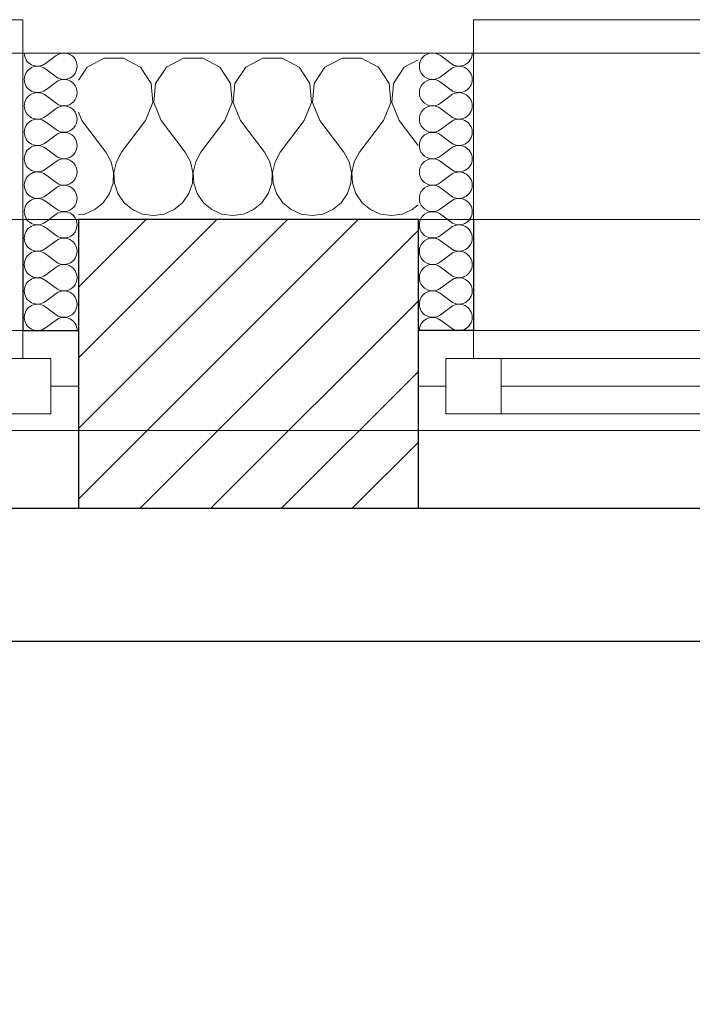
# Model space of a CAD drawing. Header units: millimetres. Extents: x -21056 to 421, y 9759 to 15589.
# Tile 63 of 120: x -3324 to -3263, y 11267 to 11355. Entities that reach past the tile are written whole.
import ezdxf

# ---------------------------------------------------------------- set-up
doc = ezdxf.new("R2010")
doc.units = ezdxf.units.MM
doc.header["$LTSCALE"] = 25
doc.header["$MEASUREMENT"] = 0
doc.linetypes.add('Kropki i Kreski', pattern=[670.277762, 352.777767, -176.388884, 0, -141.111112])
for name, color, linetype in [('Konstrukcja - Siatki mod', 7, 'Continuous'), ('KR_INW', 7, 'Continuous'), ('NAPIS_SODON', 7, 'Continuous'), ('Okna ArchiCADa', 7, 'Continuous')]:
    doc.layers.add(name, color=color, linetype=linetype)
for name, color, linetype, lineweight in [('Konstrukcja - Siatki mod_Nr_pióra__48', 1, 'Continuous', 15), ('KR_INW_Nr_pióra__101', 252, 'Continuous', 5), ('KR_INW_Nr_pióra__102', 3, 'Continuous', 5), ('KR_INW_Nr_pióra__27', 7, 'Continuous', 25), ('KR_INW_Nr_pióra__47', 7, 'Continuous', 15), ('NAPIS_SODON_Nr_pióra__1', 7, 'Continuous', 13), ('NAPIS_SODON_Nr_pióra__121', 255, 'Continuous', 0), ('Okna ArchiCADa_Nr_pióra__27', 7, 'Continuous', 25), ('Okna ArchiCADa_Nr_pióra__61', 3, 'Continuous', 13), ('Okna ArchiCADa_Nr_pióra__64', 3, 'Continuous', 13)]:
    doc.layers.add(name, color=color, linetype=linetype, lineweight=lineweight)

# ---------------------------------------------------------------- blocks, each defined once
blk = doc.blocks.new('Strop_1', base_point=(179225.04, 121523.3))
at = {"layer": 'NAPIS_SODON_Nr_pióra__1', "linetype": 'Continuous', "flags": 128}
blk.add_lwpolyline([(179225.04, 121523.3), (179225.95, 107003.81), (250898.28, 107008.3), (250897.37, 121527.79)], close=True, dxfattribs=at)
blk = doc.blocks.new('Strop_2', base_point=(188316.02, 115154.11))
at = {"layer": 'NAPIS_SODON_Nr_pióra__121', "linetype": 'Continuous', "flags": 128}
blk.add_lwpolyline([(188316.02, 115154.11), (204667.26, 115154.11), (205241.5, 115154.11), (205242.23, 115154.11), (205242.23, 115394.11), (205241.5, 115154.11), (205174.54, 117823.17), (205315.39, 117824.76), (205315.39, 121145.59), (224463.25, 121145.59)], dxfattribs=at)
blk = doc.blocks.new('*X174')
at = {"layer": 'KR_INW_Nr_pióra__102', "linetype": 'Continuous'}
for p, q in [((214527.02, 121670.95), (214511.68, 121662.73)), ((214544.41, 121670.95), (214527.02, 121670.95)), ((214559.75, 121662.73), (214544.41, 121670.95)), ((214598.44, 121670.95), (214583.11, 121662.73)), ((214615.84, 121670.95), (214598.44, 121670.95)), ((214631.17, 121662.73), (214615.84, 121670.95)), ((214669.87, 121670.95), (214654.54, 121662.73)), ((214687.27, 121670.95), (214669.87, 121670.95)), ((214702.6, 121662.73), (214687.27, 121670.95)), ((214741.3, 121670.95), (214725.97, 121662.73)), ((214758.7, 121670.95), (214741.3, 121670.95)), ((214774.03, 121662.73), (214758.7, 121670.95)), ((214809.74, 121669.35), (214797.4, 121662.73)), ((214511.68, 121662.73), (214504, 121651.17)), ((214569.38, 121648.24), (214559.75, 121662.73)), ((214583.11, 121662.73), (214573.48, 121648.24)), ((214640.81, 121648.24), (214631.17, 121662.73)), ((214654.54, 121662.73), (214644.91, 121648.24)), ((214712.23, 121648.24), (214702.6, 121662.73)), ((214725.97, 121662.73), (214716.34, 121648.24)), ((214783.66, 121648.24), (214774.03, 121662.73)), ((214797.4, 121662.73), (214787.77, 121648.24)), ((214571.02, 121630.92), (214569.38, 121648.24)), ((214573.48, 121648.24), (214571.84, 121630.92)), ((214642.45, 121630.92), (214640.81, 121648.24)), ((214644.91, 121648.24), (214643.27, 121630.92)), ((214713.88, 121630.92), (214712.23, 121648.24)), ((214716.34, 121648.24), (214714.69, 121630.92)), ((214785.31, 121630.92), (214783.66, 121648.24)), ((214787.77, 121648.24), (214786.12, 121630.92)), ((214564.29, 121614.88), (214571.02, 121630.92)), ((214571.84, 121630.92), (214578.57, 121614.88)), ((214635.71, 121614.88), (214642.45, 121630.92)), ((214643.27, 121630.92), (214650, 121614.88)), ((214707.14, 121614.88), (214713.88, 121630.92)), ((214714.69, 121630.92), (214721.43, 121614.88)), ((214778.57, 121614.88), (214785.31, 121630.92)), ((214786.12, 121630.92), (214792.86, 121614.88)), ((214504, 121622.36), (214507.14, 121614.88)), ((214507.14, 121614.88), (214528.57, 121586.31)), ((214564.29, 121614.88), (214542.86, 121586.31)), ((214578.57, 121614.88), (214600, 121586.31)), ((214635.71, 121614.88), (214614.29, 121586.31)), ((214650, 121614.88), (214671.43, 121586.31)), ((214707.14, 121614.88), (214685.71, 121586.31)), ((214721.43, 121614.88), (214742.86, 121586.31)), ((214778.57, 121614.88), (214757.14, 121586.31)), ((214792.86, 121614.88), (214809.74, 121592.37)), ((214533.34, 121577.69), (214528.57, 121586.31)), ((214542.86, 121586.31), (214538.09, 121577.69)), ((214604.77, 121577.69), (214600, 121586.31)), ((214614.29, 121586.31), (214609.52, 121577.69)), ((214676.2, 121577.69), (214671.43, 121586.31)), ((214685.71, 121586.31), (214680.95, 121577.69)), ((214747.63, 121577.69), (214742.86, 121586.31)), ((214757.14, 121586.31), (214752.37, 121577.69)), ((214535.57, 121568.09), (214533.34, 121577.69)), ((214538.09, 121577.69), (214535.86, 121568.09)), ((214607, 121568.09), (214604.77, 121577.69)), ((214609.52, 121577.69), (214607.29, 121568.09)), ((214678.43, 121568.09), (214676.2, 121577.69)), ((214680.95, 121577.69), (214678.72, 121568.09)), ((214749.86, 121568.09), (214747.63, 121577.69)), ((214752.37, 121577.69), (214750.14, 121568.09)), ((214535.09, 121558.25), (214535.57, 121568.09)), ((214535.86, 121568.09), (214536.34, 121558.25)), ((214606.52, 121558.25), (214607, 121568.09)), ((214607.29, 121568.09), (214607.76, 121558.25)), ((214677.95, 121558.25), (214678.43, 121568.09)), ((214678.72, 121568.09), (214679.19, 121558.25)), ((214749.38, 121558.25), (214749.86, 121568.09)), ((214750.14, 121568.09), (214750.62, 121558.25)), ((214531.94, 121548.91), (214535.09, 121558.25)), ((214536.34, 121558.25), (214539.48, 121548.91)), ((214603.37, 121548.91), (214606.52, 121558.25)), ((214607.76, 121558.25), (214610.91, 121548.91)), ((214674.8, 121548.91), (214677.95, 121558.25)), ((214679.19, 121558.25), (214682.34, 121548.91)), ((214746.23, 121548.91), (214749.38, 121558.25)), ((214750.62, 121558.25), (214753.77, 121548.91)), ((214526.36, 121540.79), (214531.94, 121548.91)), ((214539.48, 121548.91), (214545.07, 121540.79)), ((214597.79, 121540.79), (214603.37, 121548.91)), ((214610.91, 121548.91), (214616.49, 121540.79)), ((214669.22, 121540.79), (214674.8, 121548.91)), ((214682.34, 121548.91), (214687.92, 121540.79)), ((214740.65, 121540.79), (214746.23, 121548.91)), ((214753.77, 121548.91), (214759.35, 121540.79)), ((214509.76, 121530.53), (214518.78, 121534.5)), ((214518.78, 121534.5), (214526.36, 121540.79)), ((214545.07, 121540.79), (214552.65, 121534.5)), ((214552.65, 121534.5), (214561.67, 121530.53)), ((214581.19, 121530.53), (214590.2, 121534.5)), ((214590.2, 121534.5), (214597.79, 121540.79)), ((214616.49, 121540.79), (214624.08, 121534.5)), ((214624.08, 121534.5), (214633.1, 121530.53)), ((214652.62, 121530.53), (214661.63, 121534.5)), ((214661.63, 121534.5), (214669.22, 121540.79)), ((214687.92, 121540.79), (214695.51, 121534.5)), ((214695.51, 121534.5), (214704.53, 121530.53)), ((214724.05, 121530.53), (214733.06, 121534.5)), ((214733.06, 121534.5), (214740.65, 121540.79)), ((214759.35, 121540.79), (214766.94, 121534.5)), ((214766.94, 121534.5), (214775.95, 121530.53)), ((214795.47, 121530.53), (214804.49, 121534.5)), ((214804.49, 121534.5), (214809.74, 121538.85)), ((214504, 121529.72), (214509.76, 121530.53)), ((214561.67, 121530.53), (214571.43, 121529.17)), ((214571.43, 121529.17), (214581.19, 121530.53)), ((214633.1, 121530.53), (214642.86, 121529.17)), ((214642.86, 121529.17), (214652.62, 121530.53)), ((214704.53, 121530.53), (214714.29, 121529.17)), ((214714.29, 121529.17), (214724.05, 121530.53)), ((214775.95, 121530.53), (214785.71, 121529.17)), ((214785.71, 121529.17), (214795.47, 121530.53))]:
    blk.add_line(p, q, dxfattribs=at)
blk = doc.blocks.new('*X188')
at = {"layer": 'KR_INW_Nr_pióra__102', "linetype": 'Continuous'}
for p, q in [((214829.98, 121673.21), (214839.5, 121666.07)), ((214829.98, 121654.17), (214839.5, 121661.31)), ((214829.98, 121649.4), (214839.5, 121642.26)), ((214829.98, 121630.36), (214839.5, 121637.5)), ((214829.98, 121625.59), (214839.5, 121618.45)), ((214829.98, 121606.55), (214839.5, 121613.69)), ((214829.98, 121601.79), (214839.5, 121594.64)), ((214829.98, 121582.74), (214839.5, 121589.88)), ((214829.98, 121577.98), (214839.5, 121570.83)), ((214829.98, 121558.93), (214839.5, 121566.07)), ((214829.98, 121554.17), (214839.5, 121547.02)), ((214829.98, 121535.12), (214839.5, 121542.26)), ((214829.98, 121530.36), (214839.5, 121523.21)), ((214829.98, 121511.31), (214839.5, 121518.45)), ((214829.98, 121506.55), (214839.5, 121499.4)), ((214829.98, 121487.5), (214839.5, 121494.64)), ((214829.98, 121482.74), (214839.5, 121475.59)), ((214829.98, 121463.69), (214839.5, 121470.83)), ((214829.98, 121458.93), (214839.5, 121451.79)), ((214829.98, 121439.88), (214839.5, 121447.02)), ((214829.98, 121435.12), (214839.5, 121427.98))]:
    blk.add_line(p, q, dxfattribs=at)
for centre, start, end in [((214822.84, 121663.69), 53.1301, 306.8699), ((214846.65, 121675.59), 233.1301, 0), ((214846.65, 121651.79), 0, 126.8699), ((214822.84, 121639.88), 53.1301, 306.8699), ((214846.65, 121651.79), 233.1301, 0), ((214846.65, 121627.98), 0, 126.8699), ((214822.84, 121616.07), 53.1301, 306.8699), ((214846.65, 121627.98), 233.1301, 0), ((214846.65, 121604.17), 0, 126.8699), ((214822.84, 121592.26), 53.1301, 306.8699), ((214846.65, 121604.17), 233.1301, 0), ((214846.65, 121580.36), 0, 126.8699), ((214822.84, 121568.45), 53.1301, 306.8699), ((214846.65, 121580.36), 233.1301, 0), ((214846.65, 121556.55), 0, 126.8699), ((214822.84, 121544.64), 53.1301, 306.8699), ((214846.65, 121556.55), 233.1301, 0), ((214846.65, 121532.74), 0, 126.8699), ((214822.84, 121520.83), 53.1301, 306.8699), ((214846.65, 121532.74), 233.1301, 0), ((214846.65, 121508.93), 0, 126.8699), ((214822.84, 121497.02), 53.1301, 306.8699), ((214846.65, 121508.93), 233.1301, 0), ((214846.65, 121485.12), 0, 126.8699), ((214822.84, 121473.21), 53.1301, 306.8699), ((214846.65, 121485.12), 233.1301, 0), ((214846.65, 121461.31), 0, 126.8699), ((214822.84, 121449.4), 53.1301, 306.8699), ((214846.65, 121461.31), 233.1301, 0), ((214846.65, 121437.5), 0, 126.8699), ((214822.84, 121425.59), 53.1301, 180), ((214846.65, 121437.5), 233.1301, 0)]:
    blk.add_arc(centre, 11.9, start, end, dxfattribs=at)
blk = doc.blocks.new('*X191')
at = {"layer": 'KR_INW_Nr_pióra__102', "linetype": 'Continuous'}
for p, q in [((214483.76, 121673.21), (214474.24, 121666.07)), ((214483.76, 121654.17), (214474.24, 121661.31)), ((214483.76, 121649.4), (214474.24, 121642.26)), ((214483.76, 121630.36), (214474.24, 121637.5)), ((214483.76, 121625.59), (214474.24, 121618.45)), ((214483.76, 121606.55), (214474.24, 121613.69)), ((214483.76, 121601.79), (214474.24, 121594.64)), ((214483.76, 121582.74), (214474.24, 121589.88)), ((214483.76, 121577.98), (214474.24, 121570.83)), ((214483.76, 121558.93), (214474.24, 121566.07)), ((214483.76, 121554.17), (214474.24, 121547.02)), ((214483.76, 121535.12), (214474.24, 121542.26)), ((214483.76, 121530.36), (214474.24, 121523.21)), ((214483.76, 121511.31), (214474.24, 121518.45)), ((214483.76, 121506.55), (214474.24, 121499.4)), ((214483.76, 121487.5), (214474.24, 121494.64)), ((214483.76, 121482.74), (214474.24, 121475.59)), ((214483.76, 121463.69), (214474.24, 121470.83)), ((214483.76, 121458.93), (214474.24, 121451.79)), ((214483.76, 121439.88), (214474.24, 121447.02)), ((214483.76, 121435.12), (214474.24, 121427.98))]:
    blk.add_line(p, q, dxfattribs=at)
for centre, start, end in [((214467.1, 121675.59), 180, 306.8699), ((214490.91, 121663.69), 233.1301, 126.8699), ((214467.1, 121651.79), 53.1301, 180), ((214467.1, 121651.79), 180, 306.8699), ((214490.91, 121639.88), 233.1301, 126.8699), ((214467.1, 121627.98), 53.1301, 180), ((214467.1, 121627.98), 180, 306.8699), ((214490.91, 121616.07), 233.1301, 126.8699), ((214467.1, 121604.17), 53.1301, 180), ((214467.1, 121604.17), 180, 306.8699), ((214490.91, 121592.26), 233.1301, 126.8699), ((214467.1, 121580.36), 53.1301, 180), ((214467.1, 121580.36), 180, 306.8699), ((214490.91, 121568.45), 233.1301, 126.8699), ((214467.1, 121556.55), 53.1301, 180), ((214467.1, 121556.55), 180, 306.8699), ((214490.91, 121544.64), 233.1301, 126.8699), ((214467.1, 121532.74), 53.1301, 180), ((214467.1, 121532.74), 180, 306.8699), ((214490.91, 121520.83), 233.1301, 126.8699), ((214467.1, 121508.93), 53.1301, 180), ((214467.1, 121508.93), 180, 306.8699), ((214490.91, 121497.02), 233.1301, 126.8699), ((214467.1, 121485.12), 53.1301, 180), ((214467.1, 121485.12), 180, 306.8699), ((214490.91, 121473.21), 233.1301, 126.8699), ((214467.1, 121461.31), 53.1301, 180), ((214467.1, 121461.31), 180, 306.8699), ((214490.91, 121449.4), 233.1301, 126.8699), ((214467.1, 121437.5), 53.1301, 180), ((214467.1, 121437.5), 180, 306.8699), ((214490.91, 121425.59), 0, 126.8699)]:
    blk.add_arc(centre, 11.9, start, end, dxfattribs=at)
blk = doc.blocks.new('Okno dwuskrzydłowe 19')
at = {"layer": 'Okna ArchiCADa_Nr_pióra__64', "linetype": 'Continuous'}
for p, q in [((-562.84, 230), (562.84, 230)), ((-537.84, 25), (-487.84, 25)), ((-537.84, -25), (-537.84, 25)), ((-487.84, 25), (-50, 25)), ((-487.84, 25), (-487.84, -25)), ((-487.84, 25), (-50, 25)), ((-50, -25), (-50, 25)), ((-50, 25), (0, 25)), ((0, 25), (0, -25)), ((0, 25), (50, 25)), ((0, -25), (0, 25)), ((50, 25), (487.84, 25)), ((50, 25), (50, -25)), ((50, 25), (487.84, 25)), ((487.84, -25), (487.84, 25)), ((487.84, 25), (537.84, 25)), ((537.84, 25), (537.84, -25)), ((-562.84, 0), (-537.84, 0)), ((-562.84, -50), (-562.84, 0)), ((-537.84, 0), (-537.84, -25)), ((-487.84, 0), (-50, 0)), ((50, 0), (487.84, 0)), ((537.84, -25), (537.84, 0)), ((537.84, 0), (562.84, 0)), ((562.84, -50), (562.84, 0)), ((-537.84, -25), (-512.84, -25)), ((-487.84, -25), (-537.84, -25)), ((-512.84, -25), (-512.84, -50)), ((-50, -25), (-487.84, -25)), ((0, -25), (-50, -25)), ((50, -25), (0, -25)), ((487.84, -25), (50, -25)), ((537.84, -25), (487.84, -25)), ((512.84, -50), (512.84, -25)), ((512.84, -25), (537.84, -25)), ((-512.84, -50), (-562.84, -50)), ((-512.84, -50), (-562.84, -50)), ((0, -50), (-512.84, -50)), ((512.84, -50), (0, -50)), ((562.84, -50), (512.84, -50)), ((512.84, -50), (562.84, -50)), ((-512.84, -300), (512.84, -300)), ((-512.84, -300), (-512.84, -330)), ((512.84, -330), (512.84, -300)), ((-512.84, -330), (512.84, -330))]:
    blk.add_line(p, q, dxfattribs=at)
blk = doc.blocks.new('Wnęka sklepiona płasko 19_3')
at = {"layer": 'Okna ArchiCADa_Nr_pióra__27', "linetype": 'Continuous'}
for p, q in [((1278.54, 250), (-1278.54, 250)), ((-1278.54, 130), (1278.54, 130))]:
    blk.add_line(p, q, dxfattribs=at)
at = {"layer": 'Okna ArchiCADa_Nr_pióra__61', "linetype": 'Continuous'}
blk.add_line((-1278.54, 250), (1278.54, 250), dxfattribs=at)
blk = doc.blocks.new('Ściana_1', base_point=(179075.09, 121675.59))
at = {"layer": 'KR_INW_Nr_pióra__101', "linetype": 'Continuous'}
h = blk.add_hatch(dxfattribs=at)
h.set_pattern_fill('Cegła_licówka', color=256, style=0, pattern_type=2)
h.set_pattern_definition([(45, (0, 0), (-31.819804, 31.819804), [])])
h.paths.add_polyline_path([(214504, 121375.59), (214504, 121265.59), (214809.74, 121265.59), (214809.74, 121375.59), (214809.74, 121425.59), (214809.74, 121525.59), (214504, 121525.59), (214504, 121425.59)])
at = {"layer": 'KR_INW_Nr_pióra__27', "linetype": 'Continuous'}
for p, q in [((214454, 121525.59), (214454, 121425.59)), ((214809.74, 121525.59), (214504, 121525.59)), ((214504, 121525.59), (214504, 121425.59)), ((214809.74, 121525.59), (214809.74, 121425.59)), ((214859.74, 121525.59), (214859.74, 121425.59)), ((214454, 121425.59), (214504, 121425.59)), ((214504, 121425.59), (214504, 121375.59)), ((214859.74, 121425.59), (214809.74, 121425.59)), ((214809.74, 121425.59), (214809.74, 121375.59)), ((214504, 121375.59), (214504, 121265.59)), ((214809.74, 121375.59), (214809.74, 121265.59)), ((214504, 121265.59), (214809.74, 121265.59))]:
    blk.add_line(p, q, dxfattribs=at)
at = {"layer": 'KR_INW_Nr_pióra__47', "linetype": 'Continuous'}
for p, q in [((214504, 121675.59), (214454, 121675.59)), ((214454, 121425.59), (214454, 121675.59)), ((214454, 121675.59), (214454, 121525.59)), ((214809.74, 121675.59), (214859.74, 121675.59)), ((214859.74, 121425.59), (214859.74, 121675.59)), ((214859.74, 121675.59), (214859.74, 121525.59)), ((214504, 121425.59), (214454, 121425.59)), ((214809.74, 121425.59), (214859.74, 121425.59))]:
    blk.add_line(p, q, dxfattribs=at)
at = {"layer": 'KR_INW_Nr_pióra__47', "linetype": 'Continuous', "flags": 128}
blk.add_lwpolyline([(214809.74, 121675.59), (214504, 121675.59)], dxfattribs=at)
at = {"layer": 'KR_INW'}
for name in ['*X191', '*X174', '*X188']:
    blk.add_blockref(name, (0, 0), dxfattribs=at)
at = {"layer": 'Okna ArchiCADa', "color": 251, "linetype": 'Continuous', "lineweight": 13, "true_color": 0x6a6a6a, "xscale": -1, "zscale": 1000, "rotation": 180}
blk.add_blockref('Wnęka sklepiona płasko 19_3', (214656.87, 121395.59), dxfattribs=at)
at = {"layer": 'Okna ArchiCADa_Nr_pióra__64', "linetype": 'Continuous', "xscale": -1, "zscale": 1000, "rotation": 180}
for p in [(213941.17, 121375.59), (215372.58, 121375.59)]:
    blk.add_blockref('Okno dwuskrzydłowe 19', p, dxfattribs=at)
blk = doc.blocks.new('Standardowy znacznik siatki_8')
at = {"layer": 'Konstrukcja - Siatki mod_Nr_pióra__48', "linetype": 'Kropki i Kreski'}
blk.add_line((1000, 0), (72911.97, 0), dxfattribs=at)

msp = doc.modelspace()

# ---------------------------------------------------------------- block references
at = {"layer": 'Konstrukcja - Siatki mod', "color": 8, "linetype": 'Continuous', "lineweight": 13, "xscale": 0.1, "yscale": 0.1, "zscale": 100}
msp.add_blockref('Standardowy znacznik siatki_8', (-6969.915, 11318.485), dxfattribs=at)
at = {"layer": 'KR_INW', "xscale": 0.1, "yscale": 0.1, "zscale": 0.1}
msp.add_blockref('Ściana_1', (-6861.342, 11352.485), dxfattribs=at)
at = {"layer": 'NAPIS_SODON', "linetype": 'Continuous', "xscale": 0.1, "yscale": 0.1, "zscale": 0.1}
msp.add_blockref('Strop_1', (-6846.346, 11337.255), dxfattribs=at)
at = {"layer": 'NAPIS_SODON', "color": 255, "linetype": 'Continuous', "lineweight": 0, "xscale": 0.1, "yscale": 0.1, "zscale": 0.1}
msp.add_blockref('Strop_2', (-5937.248, 10700.336), dxfattribs=at)

doc.saveas('drawing.dxf')
